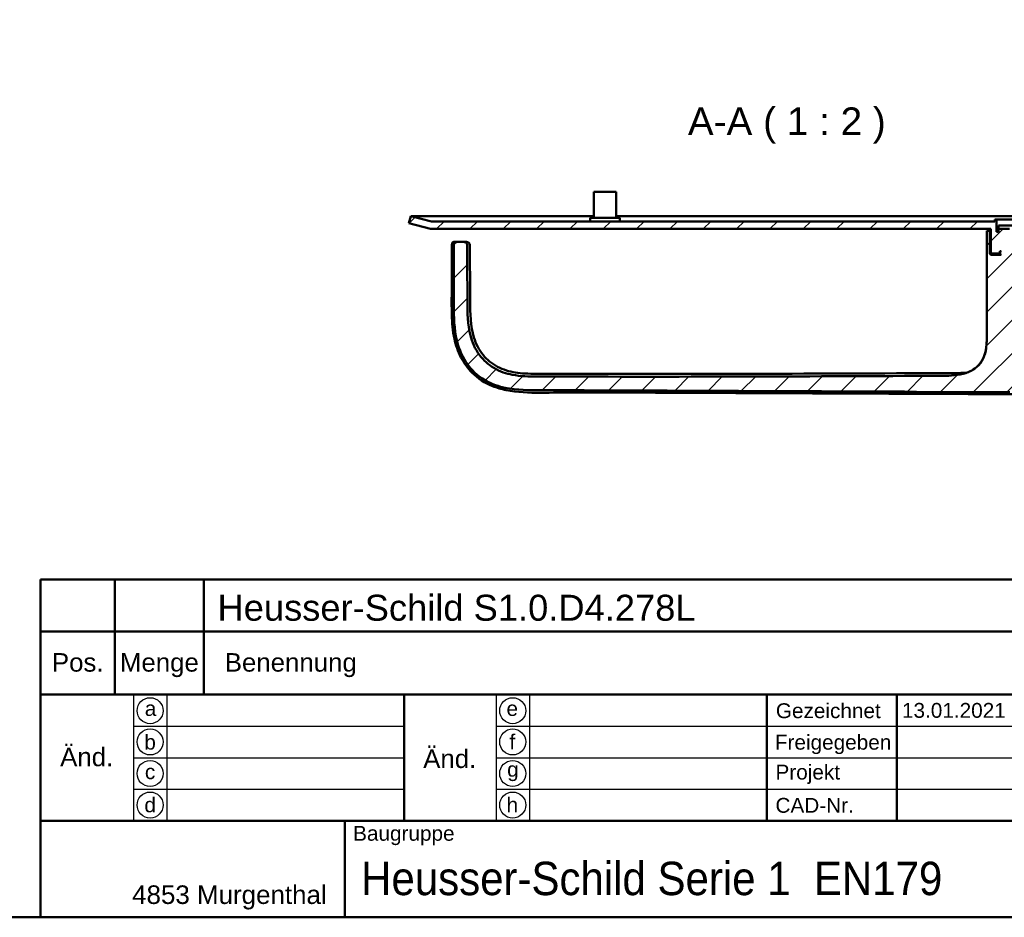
# Model space of a CAD drawing. Header units: millimetres. Extents: x 20 to 833, y 20 to 574.
# Tile 17 of 23: x 434 to 700, y 20 to 262. Entities that reach past the tile are written whole.
import ezdxf
from ezdxf.enums import TextEntityAlignment as Align

# ---------------------------------------------------------------- set-up
doc = ezdxf.new("R2010")
doc.units = ezdxf.units.MM
doc.header["$LTSCALE"] = 2
doc.layers.add('Schraffur', color=179, linetype='Continuous', lineweight=9, true_color=0x1e1e47)
for name, color, linetype, lineweight in [('Sichtbare Kanten(DIN)', 7, 'Continuous', 50), ('Skizziergeometrie(DIN)', 7, 'Continuous', 50), ('Skizzierlinie(DIN)', 7, 'Continuous', 25), ('Symbole(DIN)', 7, 'Continuous', 25)]:
    doc.layers.add(name, color=color, linetype=linetype, lineweight=lineweight)
doc.styles.add('Aktuell-DIN', font='arial.ttf')
doc.styles.add('Aktuell-DINGroßer Text', font='arial.ttf')
doc.styles.add('Textstil10', font='arial.ttf')
doc.styles.add('Textstil41', font='arial.ttf', dxfattribs={"width": 0.8})
doc.styles.add('Textstil83', font='arial.ttf', dxfattribs={"width": 0.8})

# ---------------------------------------------------------------- blocks, each defined once
blk = doc.blocks.new('Ränder Standardrahmen')
at = {"layer": 'Skizziergeometrie(DIN)', "flags": 128}
blk.add_lwpolyline([(10, 10), (10, 287), (410, 287), (410, 10), (10, 10)], dxfattribs=at)
blk = doc.blocks.new('Schriftfelder Heusser')
at = {"layer": 'Skizziergeometrie(DIN)'}
for p, q in [((101, 229.92), (101, 236.92)), ((101, 236.92), (291, 236.92)), ((111, 229.92), (111, 236.92)), ((123, 229.92), (123, 236.92)), ((101, 191.42), (101, 229.92)), ((101, 229.92), (291, 229.92)), ((111, 229.92), (111, 221.42)), ((123, 229.92), (123, 221.42)), ((101, 221.42), (291, 221.42)), ((150, 221.42), (150, 204.42)), ((198.85, 221.42), (198.85, 204.42)), ((216.35, 221.42), (216.35, 204.42)), ((101, 204.42), (291, 204.42)), ((142, 204.42), (142, 191.42)), ((291, 191.42), (101, 191.42))]:
    blk.add_line(p, q, dxfattribs=at)
at = {"layer": 'Skizzierlinie(DIN)'}
for p, q in [((113.5, 221.42), (113.5, 204.42)), ((118, 221.42), (118, 204.42)), ((162.35, 221.42), (162.35, 204.42)), ((166.85, 221.42), (166.85, 204.42)), ((113.5, 217.17), (150, 217.17)), ((162.35, 217.17), (278, 217.17)), ((113.5, 212.92), (150, 212.92)), ((162.35, 212.92), (278, 212.92)), ((113.5, 208.67), (150, 208.67)), ((162.35, 208.67), (278, 208.67))]:
    blk.add_line(p, q, dxfattribs=at)
for centre in [(115.75, 219.25), (164.6, 219.25), (115.75, 215.04), (164.6, 215.04), (115.75, 210.79), (164.6, 210.79), (115.75, 206.54), (164.6, 206.54)]:
    blk.add_circle(centre, 1.75, dxfattribs=at)
at = {"layer": 'Symbole(DIN)', "color": 179, "true_color": 0x262659, "style": 'Aktuell-DIN'}
for s, insert, char_height, attachment_point in [('Pos.', (106, 227), 2.489, 2), ('Menge', (117, 227), 2.489, 2), ('Benennung', (125.81, 225.38), 2.489, 4), ('\\fArial|b0|i0;Gezeichnet', (200.05, 219.23), 2, 4), ('\\fArial|b0|i0;a', (115.81, 219.53), 2, 5), ('\\fArial|b0|i0;e', (164.54, 219.53), 2, 5), ('\\fArial|b0|i0;f', (164.55, 215.06), 2, 5), ('\\fArial|b0|i0;b', (115.75, 215), 2, 5), ('\\fArial|b0|i0;Freigegeben', (199.92, 216), 2, 1), ('\\fArial|b0|i0;c', (115.75, 211.01), 2, 5), ('\\fArial|b0|i0;g', (164.63, 211.05), 2, 5), ('\\fArial|b0|i0;Projekt', (200, 211.98), 2, 1), ('\\fArial|b0|i0;d', (115.76, 206.55), 2, 5), ('\\fArial|b0|i0;h', (164.55, 206.57), 2, 5), ('\\fArial|b0|i0;CAD-Nr.', (200, 207.5), 2, 1), ('\\fArial|b0|i0;\\H2.0000;Baugruppe', (143.1, 203.73), 2, 1), ('\\fArial|b0|i0;\\H2.5000;4853 Murgenthal', (113.33, 192.46), 2.5, 7)]:
    blk.add_mtext(s, dxfattribs=dict(at, insert=insert, char_height=char_height, attachment_point=attachment_point))
at = {"layer": 'Symbole(DIN)', "color": 179, "true_color": 0x262659, "char_height": 2.489, "width": 12.3494, "attachment_point": 5, "style": 'Aktuell-DIN'}
for insert in [(107.21, 213), (156.12, 212.76)]:
    blk.add_mtext('Änd.', dxfattribs=dict(at, insert=insert))
at = {"layer": 'Symbole(DIN)', "color": 7, "insert": (144.18, 196.62), "char_height": 4.5, "width": 90.18, "attachment_point": 4, "style": 'Aktuell-DIN'}
blk.add_mtext('\\fArial|b0|i0;\\W0.90;\\H4.5000;Heusser-Schild Serie 1  EN179 ', dxfattribs=at)
at = {"layer": 'Symbole(DIN)', "color": 179, "true_color": 0x262659, "style": 'Textstil10'}
blk.add_attdef('ERSTELLUNGSDATUM_001', (217.04, 218.29), '', height=2, dxfattribs=at)
at = {"layer": 'Symbole(DIN)', "color": 179, "true_color": 0x262659}
for tag, height, style, p in [('AUTOR', 2.49, 'Aktuell-DIN', (240.03, 219.26)), ('KONTROLLDATUM', 2, 'Textstil10', (217.42, 215.04)), ('KONTROLLIERT_VON', 2, 'Textstil10', (239.98, 215.05))]:
    blk.add_attdef(tag, text='', height=height, dxfattribs=dict(at, style=style)).set_placement(p, align=Align.MIDDLE_LEFT)
at = {"layer": 'Symbole(DIN)', "color": 7, "style": 'Textstil83', "width": 0.8}
blk.add_attdef('Anfänglicher_Ansichtsmaßstab_001', (281.57, 213.34), '', height=2.3, dxfattribs=at)
at = {"layer": 'Symbole(DIN)', "color": 179, "true_color": 0x262659, "style": 'Textstil10'}
blk.add_attdef('PROJEKT', text='', height=2, dxfattribs=at).set_placement((217.77, 209.72), align=Align.BOTTOM_LEFT)
at = {"layer": 'Symbole(DIN)', "color": 7, "style": 'Textstil41', "width": 0.8}
blk.add_attdef('STATUS', text='', height=5, dxfattribs=at).set_placement((284.53, 195.86), align=Align.MIDDLE_CENTER)

msp = doc.modelspace()

# ---------------------------------------------------------------- hatches: boundary and pattern name
at = {"layer": 'Schraffur'}
h = msp.add_hatch(dxfattribs=at)
h.set_pattern_fill('ANSI31', color=256, scale=50.8, style=0)
h.set_pattern_definition([(45, (0, 0), (-4.49013, 4.49013), [])])
edge = h.paths.add_edge_path()
edge.add_spline(control_points=[(554.9981, 185.9998), (554.9828, 189.5875), (554.9708, 192.4103), (554.9561, 196.5045), (554.9497, 198.6068), (554.9487, 200.5482)], knot_values=[-1.35471376, -1.35471376, -1.35471376, -1.35471376, -0.58736564, -0.58736564, -0.00594779, -0.00594779, -0.00594779, -0.00594779], degree=3, periodic=0)
edge.add_spline(control_points=[(554.9487, 200.5482), (554.9486, 200.8019), (554.9485, 201.0625), (554.8586, 201.3938), (554.8181, 201.4914), (554.7022, 201.6609), (554.6324, 201.7287), (554.4433, 201.8512), (554.3238, 201.8927), (553.9916, 201.962), (553.7615, 201.962), (553.5377, 201.962)], knot_values=[-0.24554619, -0.24554619, -0.24554619, -0.24554619, -0.17097244, -0.17097244, -0.13783166, -0.13783166, -0.10654197, -0.10654197, -0.06714601, -0.06714601, 0, 0, 0, 0], degree=3, periodic=0)
edge.add_line((553.5377, 201.962), (551.9482, 201.9619))
edge.add_spline(control_points=[(551.9482, 201.9619), (551.8427, 201.9618), (551.7344, 201.9618), (551.6015, 201.9243), (551.5638, 201.9082), (551.4984, 201.8623), (551.4724, 201.8348), (551.4251, 201.7599), (551.4092, 201.7123), (551.3825, 201.58), (551.3825, 201.4872), (551.3825, 201.3961)], knot_values=[-0.09975245, -0.09975245, -0.09975245, -0.09975245, -0.06872309, -0.06872309, -0.05563314, -0.05563314, -0.04321646, -0.04321646, -0.02737359, -0.02737359, -0.00005284, -0.00005284, -0.00005284, -0.00005284], degree=3, periodic=0)
edge.add_spline(control_points=[(551.3825, 201.3961), (551.3824, 199.2612), (551.3778, 197.2267), (551.3624, 192.2863), (551.3445, 188.0707), (551.3354, 185.9709)], knot_values=[-1.07137877, -1.07137877, -1.07137877, -1.07137877, -0.62994485, -0.62994485, 0, 0, 0, 0], degree=3, periodic=0)
edge.add_spline(control_points=[(551.3354, 185.9709), (551.3222, 182.9128), (551.3081, 179.7433), (552.2733, 174.6636), (552.9293, 172.4341), (555.195, 168.5482), (556.4967, 167.037), (560.1004, 164.2452), (562.203, 163.4255), (567.1706, 162.0647), (570.4953, 162.0506), (573.6653, 162.0373)], knot_values=[-3.11826171, -3.11826171, -3.11826171, -3.11826171, -2.32754636, -2.32754636, -1.84182927, -1.84182927, -1.44932242, -1.44932242, -0.95100598, -0.95100598, -0.00000324, -0.00000324, -0.00000324, -0.00000324], degree=3, periodic=0)
edge.add_line((573.6653, 162.0373), (675.9908, 161.6053))
edge.add_line((675.9908, 161.6053), (701.1388, 161.4991))
edge.add_spline(control_points=[(701.1388, 161.4991), (702.312, 161.4942), (704.0539, 161.4869), (707.0115, 161.5672), (708.4672, 161.6518), (709.9271, 161.8189)], knot_values=[-0.88505877, -0.88505877, -0.88505877, -0.88505877, -0.44083825, -0.44083825, 0, 0, 0, 0], degree=3, periodic=0)
edge.add_spline(control_points=[(709.9271, 161.8189), (710.7543, 161.9135), (711.5789, 162.0343), (713.2162, 162.3402), (714.0285, 162.5252), (714.8311, 162.7482)], knot_values=[-0.49968556, -0.49968556, -0.49968556, -0.49968556, -0.2499014, -0.2499014, 0, 0, 0, 0], degree=3, periodic=0)
edge.add_spline(control_points=[(714.8311, 162.7482), (715.6426, 162.9736), (716.4521, 163.24), (718.1281, 163.8537), (719.0099, 164.2144), (719.8725, 164.5944)], knot_values=[-0.53537554, -0.53537554, -0.53537554, -0.53537554, -0.2827871, -0.2827871, -0.00000041, -0.00000041, -0.00000041, -0.00000041], degree=3, periodic=0)
edge.add_spline(control_points=[(719.8725, 164.5944), (720.8034, 165.0046), (721.3092, 165.2565), (723.0655, 166.1631), (723.9417, 166.622), (724.6559, 166.905)], knot_values=[-0.5031252, -0.5031252, -0.5031252, -0.5031252, -0.23047755, -0.23047755, 0, 0, 0, 0], degree=3, periodic=0)
edge.add_spline(control_points=[(724.6559, 166.905), (724.7488, 166.9419), (724.84, 166.9762), (724.956, 167.0516), (724.9924, 167.0827), (725.0541, 167.1632), (725.0749, 167.2095), (725.1133, 167.3526), (725.1133, 167.4572), (725.1133, 167.5614)], knot_values=[-0.09352525, -0.09352525, -0.09352525, -0.09352525, -0.06426531, -0.06426531, -0.04836566, -0.04836566, -0.03125125, -0.03125125, 0, 0, 0, 0], degree=3, periodic=0)
edge.add_line((725.1133, 167.5614), (725.112, 187.5307))
edge.add_line((725.112, 187.5307), (724.1275, 188.515))
edge.add_line((724.1275, 188.515), (714.619, 188.5143))
edge.add_line((714.619, 188.5143), (714.6201, 173.2728))
edge.add_line((714.6201, 173.2728), (705.5201, 173.2722))
edge.add_line((705.5201, 173.2722), (705.5177, 208.2722))
edge.add_line((705.5177, 208.2722), (702.5677, 208.272))
edge.add_line((702.5677, 208.272), (702.0677, 207.772))
edge.add_line((702.0677, 207.772), (702.0678, 207.172))
edge.add_line((702.0678, 207.172), (702.9678, 207.1721))
edge.add_line((702.9678, 207.1721), (702.9679, 205.4721))
edge.add_line((702.9679, 205.4721), (702.0679, 205.472))
edge.add_line((702.0679, 205.472), (702.068, 204.272))
edge.add_line((702.068, 204.272), (701.868, 204.472))
edge.add_line((701.868, 204.472), (700.768, 204.4719))
edge.add_line((700.768, 204.4719), (700.568, 204.2719))
edge.add_line((700.568, 204.2719), (700.5683, 199.4719))
edge.add_line((700.5683, 199.4719), (700.3183, 199.4719))
edge.add_line((700.3183, 199.4719), (700.5183, 199.6719))
edge.add_line((700.5183, 199.6719), (700.518, 204.4719))
edge.add_line((700.518, 204.4719), (700.3179, 204.6719))
edge.add_line((700.3179, 204.6719), (701.0679, 204.6719))
edge.add_line((701.0679, 204.6719), (701.0679, 205.4719))
edge.add_line((701.0679, 205.4719), (698.0679, 205.4717))
edge.add_line((698.0679, 205.4717), (698.0679, 204.6717))
edge.add_line((698.0679, 204.6717), (697.5679, 204.6717))
edge.add_line((697.5679, 204.6717), (697.5677, 207.9717))
edge.add_line((697.5677, 207.9717), (697.0677, 207.9717))
edge.add_line((697.0677, 207.9717), (697.0678, 207.4727))
edge.add_line((697.0678, 207.4727), (545.3137, 207.4625))
edge.add_line((545.3137, 207.4625), (539.759, 208.9079))
edge.add_line((539.759, 208.9079), (539.2554, 206.9724))
edge.add_line((539.2554, 206.9724), (545.062, 205.4614))
edge.add_line((545.062, 205.4614), (696.0679, 205.4716))
edge.add_line((696.0679, 205.4716), (696.0683, 199.0716))
edge.add_line((696.0683, 199.0716), (696.2683, 198.8716))
edge.add_line((696.2683, 198.8716), (698.3683, 198.8717))
edge.add_line((698.3683, 198.8717), (698.4683, 198.9718))
edge.add_line((698.4683, 198.9718), (698.4683, 199.4718))
edge.add_line((698.4683, 199.4718), (698.7683, 199.4718))
edge.add_line((698.7683, 199.4718), (698.5683, 199.2718))
edge.add_line((698.5683, 199.2718), (698.5683, 198.6718))
edge.add_line((698.5683, 198.6718), (698.7684, 198.4718))
edge.add_line((698.7684, 198.4718), (696.0684, 198.4716))
edge.add_line((696.0684, 198.4716), (695.7683, 198.7716))
edge.add_line((695.7683, 198.7716), (695.7679, 204.9716))
edge.add_line((695.7679, 204.9716), (694.9242, 204.9715))
edge.add_line((694.9242, 204.9715), (694.9244, 202.4715))
edge.add_line((694.9244, 202.4715), (694.9261, 177.0552))
edge.add_spline(control_points=[(694.9261, 177.0552), (694.9262, 175.5643), (694.9263, 174.0704), (694.4374, 171.6675), (694.1171, 170.7584), (693.1166, 169.1035), (692.4761, 168.4113), (690.6521, 167.0788), (689.5014, 166.6536), (686.5317, 165.8989), (684.4154, 165.8894), (682.3395, 165.8802)], knot_values=[-1.75231155, -1.75231155, -1.75231155, -1.75231155, -1.40058515, -1.40058515, -1.16597618, -1.16597618, -0.93600419, -0.93600419, -0.62277502, -0.62277502, 0, 0, 0, 0], degree=3, periodic=0)
edge.add_line((682.3395, 165.8802), (675.9906, 165.8523))
edge.add_spline(control_points=[(675.9906, 165.8523), (641.9104, 165.7037), (607.8299, 165.5821), (573.7495, 165.701)], knot_values=[-10.22418427, -10.22418427, -10.22418427, -10.22418427, 0, 0, 0, 0], degree=3, periodic=0)
edge.add_spline(control_points=[(573.7495, 165.701), (571.6106, 165.7084), (569.3559, 165.7172), (565.5918, 166.4556), (563.8204, 166.9805), (560.6015, 168.9007), (559.3348, 170.0331), (556.9493, 173.2036), (556.2291, 175.1164), (555.0249, 179.7381), (555.0114, 182.8905), (554.9981, 185.9998)], knot_values=[-2.92446775, -2.92446775, -2.92446775, -2.92446775, -2.23616532, -2.23616532, -1.79419212, -1.79419212, -1.42256247, -1.42256247, -0.93280817, -0.93280817, 0, 0, 0, 0], degree=3, periodic=0)
h.paths.add_polyline_path([(702.0683, 198.672), (702.0684, 198.472), (701.8684, 198.472)], flags=0)
h.paths.add_polyline_path([(742.8743, 206.9862), (742.3704, 208.9216), (736.8158, 207.4754), (723.0677, 207.4745), (723.0677, 207.9734), (722.5677, 207.9734), (722.5679, 204.6734), (722.0679, 204.6733), (722.0679, 205.4733), (719.0845, 205.4731), (719.0845, 206.3731), (717.1678, 206.373), (717.1678, 207.173), (718.0678, 207.1731), (718.0677, 207.7731), (717.5677, 208.273), (714.6177, 208.2728), (714.6187, 193.4313), (724.1272, 193.432), (725.1115, 194.4164), (725.111, 202.4736), (725.1108, 204.9736), (724.3679, 204.9735), (724.3683, 198.7735), (724.0684, 198.4735), (721.3684, 198.4733), (721.5683, 198.6733), (721.5683, 199.2733), (721.3683, 199.4733), (721.6683, 199.4733), (721.6683, 198.9733), (721.7683, 198.8733), (723.8683, 198.8735), (724.0683, 199.0735), (724.0679, 205.4735), (737.0679, 205.4744)])
h.paths.add_polyline_path([(718.0684, 198.4731), (718.0683, 198.6731), (718.2684, 198.4731)], flags=0)
h.paths.add_polyline_path([(719.568, 204.2732), (719.3679, 204.4732), (718.2679, 204.4731), (718.068, 204.2731), (718.0679, 205.4731), (719.0679, 205.4731), (719.0679, 204.6731), (719.8179, 204.6732), (719.6179, 204.4732), (719.6183, 199.6732), (719.8183, 199.4732), (719.5683, 199.4732)], flags=0)

# ---------------------------------------------------------------- linework, layer by layer
at = {"layer": 'Sichtbare Kanten(DIN)'}
for p, q in [((595.0592, 215.4658), (589.0592, 215.4654)), ((589.0597, 208.4654), (589.0592, 215.4654)), ((595.0597, 208.4658), (595.0592, 215.4658)), ((539.7505, 208.9079), (539.2469, 206.9724)), ((539.2469, 206.9724), (539.2554, 206.9724)), ((545.0535, 205.4614), (539.2469, 206.9724)), ((539.759, 208.9079), (539.2554, 206.9724)), ((539.2554, 206.9724), (545.062, 205.4614)), ((539.7505, 208.9079), (539.759, 208.9079)), ((558.055, 208.9092), (539.759, 208.9079)), ((545.3137, 207.4625), (539.759, 208.9079)), ((697.0678, 207.4727), (545.3137, 207.4625)), ((589.0596, 208.9113), (558.055, 208.9092)), ((596.0597, 208.4659), (588.0597, 208.4654)), ((588.0597, 207.4654), (588.0597, 208.4654)), ((707.0662, 208.9192), (595.0596, 208.9117)), ((596.0597, 207.4659), (596.0597, 208.4659)), ((697.5677, 207.9717), (697.0677, 207.9717)), ((697.0677, 207.9717), (697.0678, 207.4727)), ((697.5677, 207.9717), (702.2677, 207.972)), ((697.5679, 204.6717), (697.5677, 207.9717)), ((545.0535, 205.4614), (545.062, 205.4614)), ((545.062, 205.4614), (696.0679, 205.4716)), ((695.7679, 204.9716), (694.9242, 204.9715)), ((694.9242, 204.9715), (694.9244, 202.4715)), ((695.7683, 198.7716), (695.7679, 204.9716)), ((696.0679, 204.9716), (695.7679, 204.9716)), ((696.0679, 205.4716), (696.0683, 199.0716)), ((698.0679, 204.6717), (697.5679, 204.6717)), ((701.0679, 205.4719), (698.0679, 205.4717)), ((698.0679, 205.4717), (698.0679, 204.6717)), ((698.1097, 206.3717), (698.1095, 206.3717)), ((698.1095, 205.4717), (698.1095, 206.3717)), ((701.8097, 206.372), (698.1097, 206.3717)), ((698.1097, 206.3717), (698.1097, 205.4717)), ((553.5377, 201.962), (551.9482, 201.9619)), ((553.5377, 201.962), (554.2403, 201.962)), ((694.9244, 202.4715), (694.9261, 177.0552)), ((696.0683, 199.0716), (696.2683, 198.8716)), ((698.3683, 198.8717), (698.4683, 198.9718)), ((698.4683, 198.9718), (698.4683, 199.4718)), ((698.4683, 199.4718), (698.7683, 199.4718)), ((698.5683, 198.9718), (698.4683, 198.9718)), ((698.7683, 199.4718), (698.5683, 199.2718)), ((698.5683, 199.2718), (698.5683, 198.6718)), ((698.5683, 198.7718), (695.7683, 198.7716)), ((696.0684, 198.4716), (695.7683, 198.7716)), ((698.7684, 198.4718), (696.0684, 198.4716)), ((696.2683, 198.8716), (698.3683, 198.8717)), ((698.3683, 198.8717), (698.5683, 198.8718)), ((698.5683, 198.6718), (698.7684, 198.4718)), ((675.9908, 161.6053), (701.1388, 161.4991))]:
    msp.add_line(p, q, dxfattribs=at)
for points, degree, knots in [([(709.922, 161.2572), (705.5678, 160.7592), (701.1603, 160.9374), (689.4417, 160.988), (682.1057, 161.0182), (652.7615, 161.1421), (630.7533, 161.235), (600.4921, 161.3627), (592.2391, 161.3971), (577.7937, 161.459), (571.4972, 160.8575), (564.1576, 162.2861), (562.9098, 162.6399), (559.7189, 163.9351), (557.8352, 165.1545), (555.084, 167.8953), (554.0539, 169.3299), (552.4507, 172.4353), (551.8723, 174.1403), (551.0264, 177.9885), (550.8498, 180.1721), (550.7003, 185.9634), (550.7893, 189.588), (550.8075, 194.6704), (550.8118, 196.1294), (550.8176, 198.3178), (550.8196, 199.0471), (550.8194, 200.1414), (550.8174, 200.5068), (550.8222, 200.9666), (550.8236, 201.0622), (550.83, 201.2683), (550.8355, 201.3803), (550.8578, 201.5274), (550.8674, 201.5724), (550.9036, 201.6949), (550.9377, 201.7608), (551.0242, 201.8593), (551.0764, 201.896), (551.1846, 201.9363), (551.232, 201.9473), (551.3162, 201.9577), (551.3496, 201.9601), (551.4039, 201.9622), (551.4237, 201.9626), (551.4647, 201.9631), (551.486, 201.9631), (551.5068, 201.9631)], 3, [0, 0, 0, 0, 1.31477325, 1.31477325, 3.5156069, 3.5156069, 10.11810781, 10.11810781, 12.59404565, 12.59404565, 14.45175109, 14.45175109, 14.83724171, 14.83724171, 15.48486767, 15.48486767, 16.0022412, 16.0022412, 16.53332086, 16.53332086, 17.1842684, 17.1842684, 18.27128615, 18.27128615, 18.70900061, 18.70900061, 18.92779781, 18.92779781, 19.0372682, 19.0372682, 19.06593148, 19.06593148, 19.10024295, 19.10024295, 19.11671442, 19.11671442, 19.1500846, 19.1500846, 19.18082557, 19.18082557, 19.19964121, 19.19964121, 19.21058242, 19.21058242, 19.21660158, 19.21660158, 19.22290966, 19.22290966, 19.22290966, 19.22290966]), ([(551.9482, 201.9618), (551.8427, 201.9618), (551.7344, 201.9618), (551.6015, 201.9243), (551.5638, 201.9082), (551.4984, 201.8623), (551.4724, 201.8348), (551.4251, 201.7599), (551.4092, 201.7123), (551.3825, 201.58), (551.3825, 201.4872), (551.3825, 201.3961)], 3, [-0.0997524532, -0.0997524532, -0.0997524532, -0.0997524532, -0.0687230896, -0.0687230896, -0.0556331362, -0.0556331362, -0.0432164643, -0.0432164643, -0.0273735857, -0.0273735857, -0.0000528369, -0.0000528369, -0.0000528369, -0.0000528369]), ([(551.388, 201.9528), (551.388, 201.9528), (551.3881, 201.9528), (551.3909, 201.9531), (551.4029, 201.9547), (551.4364, 201.958), (551.4514, 201.9594), (551.4854, 201.9616), (551.5034, 201.9625), (551.5385, 201.9636), (551.5536, 201.964), (551.5793, 201.9643), (551.5889, 201.9644), (551.6056, 201.9645), (551.6125, 201.9646), (551.6223, 201.9646), (551.6253, 201.9646), (551.6305, 201.9646), (551.6327, 201.9646), (551.6352, 201.9647), (551.6354, 201.9647), (551.6358, 201.9647), (551.6359, 201.9647), (551.6361, 201.9647)], 3, [0.0408779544, 0.0408779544, 0.0408779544, 0.0408779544, 0.0434945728, 0.0434945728, 0.0639247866, 0.0639247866, 0.0752515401, 0.0752515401, 0.08454829, 0.08454829, 0.0902472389, 0.0902472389, 0.0933339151, 0.0933339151, 0.0954131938, 0.0954131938, 0.0963039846, 0.0963039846, 0.096971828, 0.096971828, 0.0970344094, 0.0970344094, 0.0970897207, 0.0970897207, 0.0970897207, 0.0970897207]), ([(551.5534, 201.9581), (551.5489, 201.9585), (551.5433, 201.9591), (551.5375, 201.9599), (551.5316, 201.9608), (551.5256, 201.9616), (551.5246, 201.9618)], 5, [1.3705922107, 1.3705922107, 1.3705922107, 1.3705922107, 1.3705922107, 1.3705922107, 1.3918061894, 1.3958730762, 1.3958730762, 1.3958730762, 1.3958730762, 1.3958730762, 1.3958730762]), ([(551.5321, 201.9562), (551.5321, 201.9562), (551.5327, 201.9563), (551.5371, 201.9567), (551.5454, 201.9575), (551.5736, 201.9596), (551.5934, 201.961), (551.6384, 201.9626), (551.6566, 201.963), (551.6906, 201.9634), (551.7035, 201.9635), (551.7254, 201.9636), (551.7342, 201.9636), (551.7428, 201.9637)], 3, [0.0430001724, 0.0430001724, 0.0430001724, 0.0430001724, 0.0485050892, 0.0485050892, 0.0654045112, 0.0654045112, 0.0820939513, 0.0820939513, 0.0905065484, 0.0905065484, 0.0947010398, 0.0947010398, 0.0972975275, 0.0972975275, 0.0972975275, 0.0972975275]), ([(551.6301, 201.9574), (551.6301, 201.9574), (551.6365, 201.958), (551.6556, 201.9592), (551.6628, 201.9596), (551.6746, 201.9602), (551.6777, 201.9604), (551.6821, 201.9606), (551.6833, 201.9606), (551.696, 201.9611), (551.7099, 201.9616), (551.7341, 201.9621), (551.7411, 201.9622), (551.7572, 201.9624), (551.7666, 201.9625), (551.7833, 201.9626), (551.7897, 201.9626), (551.8007, 201.9626), (551.805, 201.9626), (551.8112, 201.9626), (551.813, 201.9626), (551.8155, 201.9626), (551.8162, 201.9626), (551.817, 201.9626), (551.8172, 201.9626), (551.8175, 201.9626), (551.8176, 201.9626), (551.8177, 201.9626)], 3, [0.0431875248, 0.0431875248, 0.0431875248, 0.0431875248, 0.0628199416, 0.0628199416, 0.0713753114, 0.0713753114, 0.0742231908, 0.0742231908, 0.0751722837, 0.0751722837, 0.0847081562, 0.0847081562, 0.0881393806, 0.0881393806, 0.0918524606, 0.0918524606, 0.0939672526, 0.0939672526, 0.0952831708, 0.0952831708, 0.0958234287, 0.0958234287, 0.0960258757, 0.0960258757, 0.0960851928, 0.0960851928, 0.0961148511, 0.0961148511, 0.0961148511, 0.0961148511]), ([(551.7159, 201.9595), (551.7159, 201.9595), (551.7266, 201.9601), (551.758, 201.9611), (551.7665, 201.9614), (551.7837, 201.9617), (551.7913, 201.9618), (551.8056, 201.962), (551.8113, 201.962), (551.8248, 201.9621), (551.8329, 201.9621), (551.8468, 201.9622), (551.8516, 201.9622), (551.8592, 201.9622), (551.862, 201.9622), (551.8652, 201.9622), (551.8658, 201.9622), (551.8667, 201.9622), (551.8672, 201.9622), (551.8676, 201.9622)], 3, [0.0411829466, 0.0411829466, 0.0411829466, 0.0411829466, 0.0687212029, 0.0687212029, 0.0769207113, 0.0769207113, 0.0823102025, 0.0823102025, 0.0854080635, 0.0854080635, 0.0887616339, 0.0887616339, 0.0903072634, 0.0903072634, 0.0911230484, 0.0911230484, 0.091288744, 0.091288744, 0.0914130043, 0.0914130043, 0.0914130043, 0.0914130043]), ([(551.7819, 201.9606), (551.7819, 201.9606), (551.7835, 201.9607), (551.7922, 201.9609), (551.8022, 201.9612), (551.8258, 201.9616), (551.8334, 201.9617), (551.8494, 201.9619), (551.8566, 201.9619), (551.8709, 201.962), (551.8764, 201.962), (551.8866, 201.962), (551.8905, 201.962), (551.8972, 201.962), (551.9, 201.962), (551.9027, 201.962)], 3, [0.0411026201, 0.0411026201, 0.0411026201, 0.0411026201, 0.0526858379, 0.0526858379, 0.073005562, 0.073005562, 0.0809088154, 0.0809088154, 0.0860684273, 0.0860684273, 0.0886732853, 0.0886732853, 0.0899793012, 0.0899793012, 0.0907903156, 0.0907903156, 0.0907903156, 0.0907903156]), ([(551.8285, 201.9612), (551.8285, 201.9612), (551.8294, 201.9612), (551.8358, 201.9613), (551.8459, 201.9616), (551.8718, 201.9618), (551.8767, 201.9618), (551.8871, 201.9619), (551.8921, 201.9619), (551.9017, 201.9619), (551.905, 201.9619), (551.9104, 201.9619), (551.912, 201.9619), (551.9154, 201.9619), (551.9173, 201.9619), (551.9206, 201.9619), (551.9219, 201.9619), (551.9243, 201.9619), (551.9253, 201.9619), (551.9264, 201.9619), (551.9265, 201.9619), (551.9266, 201.9619)], 3, [0.0421165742, 0.0421165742, 0.0421165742, 0.0421165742, 0.0516621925, 0.0516621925, 0.0776009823, 0.0776009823, 0.0828405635, 0.0828405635, 0.0867773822, 0.0867773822, 0.0885326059, 0.0885326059, 0.0891705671, 0.0891705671, 0.0898347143, 0.0898347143, 0.0902548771, 0.0902548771, 0.0905568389, 0.0905568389, 0.090590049, 0.090590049, 0.090590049, 0.090590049]), ([(551.8545, 201.9612), (551.8545, 201.9612), (551.8546, 201.9612), (551.855, 201.9612), (551.8552, 201.9612), (551.8581, 201.9613), (551.8649, 201.9615), (551.8942, 201.9617), (551.9022, 201.9618), (551.9184, 201.9618), (551.9219, 201.9619), (551.9289, 201.9619), (551.9321, 201.9619), (551.9373, 201.9619), (551.939, 201.9619), (551.9427, 201.9619), (551.9445, 201.9619), (551.9466, 201.9619), (551.9468, 201.9619), (551.9472, 201.9619), (551.9473, 201.9619), (551.9474, 201.9619)], 3, [0.0452567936, 0.0452567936, 0.0452567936, 0.0452567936, 0.0483312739, 0.0483312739, 0.0505556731, 0.0505556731, 0.0729295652, 0.0729295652, 0.0794983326, 0.0794983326, 0.0811031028, 0.0811031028, 0.0822519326, 0.0822519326, 0.0828102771, 0.0828102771, 0.0833693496, 0.0833693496, 0.0834388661, 0.0834388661, 0.0834736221, 0.0834736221, 0.0834736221, 0.0834736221]), ([(551.8555, 201.9614), (551.8555, 201.9614), (551.8594, 201.9615), (551.8737, 201.9616), (551.8809, 201.9617), (551.8959, 201.9618), (551.9004, 201.9618), (551.9099, 201.9619), (551.914, 201.9619), (551.9224, 201.9619), (551.9256, 201.9619), (551.9316, 201.9619), (551.9338, 201.9619), (551.9378, 201.9619), (551.9394, 201.9619), (551.941, 201.9619)], 3, [0.042787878, 0.042787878, 0.042787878, 0.042787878, 0.0641313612, 0.0641313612, 0.0772237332, 0.0772237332, 0.0819624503, 0.0819624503, 0.0850130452, 0.0850130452, 0.0865531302, 0.0865531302, 0.0873253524, 0.0873253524, 0.087805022, 0.087805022, 0.087805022, 0.087805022]), ([(551.916, 201.9618), (551.9155, 201.9618), (551.9144, 201.9618), (551.9132, 201.9618), (551.912, 201.9618), (551.9108, 201.9618), (551.9101, 201.9619)], 5, [0.5042866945, 0.5042866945, 0.5042866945, 0.5042866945, 0.5042866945, 0.5042866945, 0.521884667, 0.5447520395, 0.5447520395, 0.5447520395, 0.5447520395, 0.5447520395, 0.5447520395]), ([(554.9487, 200.5482), (554.9486, 200.8019), (554.9485, 201.0625), (554.8586, 201.3938), (554.8181, 201.4914), (554.7022, 201.6609), (554.6324, 201.7287), (554.4433, 201.8512), (554.3238, 201.8927), (553.9916, 201.962), (553.7615, 201.962), (553.5377, 201.962)], 3, [-0.245546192, -0.245546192, -0.245546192, -0.245546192, -0.17097244, -0.17097244, -0.13783166, -0.13783166, -0.10654197, -0.10654197, -0.06714601, -0.06714601, -0.000000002, -0.000000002, -0.000000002, -0.000000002]), ([(554.2636, 201.962), (554.2636, 201.962), (554.2636, 201.962), (554.2637, 201.962), (554.2637, 201.962), (554.2637, 201.962), (554.2637, 201.962), (554.2638, 201.962), (554.2639, 201.962), (554.2641, 201.962), (554.2642, 201.962), (554.2646, 201.962), (554.2646, 201.962), (554.2658, 201.962), (554.2659, 201.962), (554.2663, 201.962), (554.2664, 201.962), (554.2666, 201.962), (554.2666, 201.962), (554.2667, 201.962), (554.2668, 201.962), (554.2669, 201.962), (554.267, 201.962), (554.2672, 201.962), (554.2673, 201.962), (554.2675, 201.962), (554.2676, 201.962), (554.2681, 201.962), (554.2684, 201.962), (554.2692, 201.962), (554.2697, 201.962), (554.2711, 201.962), (554.272, 201.962), (554.2768, 201.962), (554.2815, 201.962), (554.2907, 201.962), (554.2942, 201.962), (554.3052, 201.962), (554.3135, 201.962), (554.3547, 201.9619), (554.3893, 201.9618), (554.4571, 201.9612), (554.491, 201.9606), (554.5927, 201.958), (554.6606, 201.9548), (554.865, 201.9371), (555.0033, 201.9143), (555.1953, 201.8406), (555.2571, 201.8091), (555.369, 201.7303), (555.4198, 201.6821), (555.5041, 201.5744), (555.5385, 201.514), (555.6192, 201.3256), (555.6454, 201.1881), (555.677, 200.8835), (555.6765, 200.7133), (555.6766, 200.5437)], 3, [0, 0, 0, 0, 0.00001986, 0.00001986, 0.000099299, 0.000099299, 0.000258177, 0.000258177, 0.000575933, 0.000575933, 0.00121145, 0.00121145, 0.002494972, 0.002494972, 0.002657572, 0.002657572, 0.002697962, 0.002697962, 0.002718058, 0.002718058, 0.002738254, 0.002738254, 0.002758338, 0.002758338, 0.002798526, 0.002798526, 0.002838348, 0.002838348, 0.002997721, 0.002997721, 0.003315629, 0.003315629, 0.003951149, 0.003951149, 0.00654548, 0.00654548, 0.007824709, 0.007824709, 0.01038715, 0.01038715, 0.020576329, 0.020576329, 0.030745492, 0.030745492, 0.051093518, 0.051093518, 0.092302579, 0.092302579, 0.112811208, 0.112811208, 0.133369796, 0.133369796, 0.153863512, 0.153863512, 0.194874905, 0.194874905, 0.24574371, 0.24574371, 0.24574371, 0.24574371]), ([(551.3825, 201.3961), (551.3824, 199.2612), (551.3778, 197.2267), (551.3624, 192.2863), (551.3445, 188.0707), (551.3354, 185.9709)], 3, [-1.07137878, -1.07137878, -1.07137878, -1.07137878, -0.62994485, -0.62994485, 0, 0, 0, 0]), ([(554.9981, 185.9998), (554.9828, 189.5875), (554.9708, 192.4103), (554.9561, 196.5045), (554.9497, 198.6068), (554.9487, 200.5482)], 3, [-1.35471376, -1.35471376, -1.35471376, -1.35471376, -0.58736564, -0.58736564, -0.00594779, -0.00594779, -0.00594779, -0.00594779]), ([(551.3354, 185.9709), (551.3222, 182.9128), (551.3081, 179.7433), (552.2733, 174.6636), (552.9293, 172.4341), (555.195, 168.5482), (556.4967, 167.037), (560.1004, 164.2452), (562.203, 163.4255), (567.1706, 162.0647), (570.4953, 162.0506), (573.6653, 162.0373)], 3, [-3.11826171, -3.11826171, -3.11826171, -3.11826171, -2.32754636, -2.32754636, -1.84182927, -1.84182927, -1.44932242, -1.44932242, -0.95100598, -0.95100598, -0.00000324, -0.00000324, -0.00000324, -0.00000324]), ([(573.7495, 165.701), (571.6106, 165.7084), (569.3559, 165.7172), (565.5918, 166.4556), (563.8204, 166.9805), (560.6015, 168.9007), (559.3348, 170.0331), (556.9493, 173.2036), (556.2291, 175.1164), (555.0249, 179.7381), (555.0114, 182.8905), (554.9981, 185.9998)], 3, [-2.92446775, -2.92446775, -2.92446775, -2.92446775, -2.23616532, -2.23616532, -1.79419212, -1.79419212, -1.42256247, -1.42256247, -0.93280817, -0.93280817, 0, 0, 0, 0]), ([(555.7257, 185.9998), (555.7399, 182.7092), (555.7654, 179.3205), (557.2799, 174.5058), (558.1025, 172.8825), (559.7404, 170.8707), (560.3376, 170.2714), (562.3007, 168.6645), (563.8647, 167.856), (567.0893, 166.8362), (568.7827, 166.5983), (571.5566, 166.441), (572.6531, 166.436), (573.7486, 166.4322)], 3, [0, 0, 0, 0, 0.98719705, 0.98719705, 1.514209, 1.514209, 1.76548067, 1.76548067, 2.27528619, 2.27528619, 2.78015681, 2.78015681, 3.10880803, 3.10880803, 3.10880803, 3.10880803]), ([(694.9261, 177.0552), (694.9262, 175.5643), (694.9263, 174.0704), (694.4374, 171.6675), (694.1171, 170.7584), (693.1166, 169.1035), (692.4761, 168.4113), (690.6521, 167.0788), (689.5014, 166.6536), (686.5317, 165.8989), (684.4154, 165.8894), (682.3395, 165.8802)], 3, [-1.75231155, -1.75231155, -1.75231155, -1.75231155, -1.40058515, -1.40058515, -1.16597618, -1.16597618, -0.93600419, -0.93600419, -0.62277502, -0.62277502, 0, 0, 0, 0]), ([(688.5359, 166.4102), (688.5359, 166.4102), (688.5403, 166.4112), (688.5775, 166.4201), (688.6508, 166.4381), (688.7961, 166.4781), (688.8248, 166.486), (688.9155, 166.5124), (688.9307, 166.5169), (688.9672, 166.5277), (688.9824, 166.5323), (689.0156, 166.5422), (689.0333, 166.5476), (689.0737, 166.56), (689.0967, 166.5671), (689.1663, 166.589), (689.2135, 166.6042), (689.3992, 166.6653), (689.5374, 166.7139), (690.0857, 166.9207), (690.4881, 167.1039), (691.7211, 167.7877), (692.5, 168.4272), (693.5878, 169.8012), (693.9711, 170.5053), (694.5158, 171.979), (694.6835, 172.7605), (694.9274, 174.7057), (694.9262, 175.8835), (694.9261, 177.0552)], 3, [0.88595897, 0.88595897, 0.88595897, 0.88595897, 0.9488535, 0.9488535, 1.16763154, 1.16763154, 1.245268, 1.245268, 1.25802822, 1.25802822, 1.26451821, 1.26451821, 1.27053825, 1.27053825, 1.27790074, 1.27790074, 1.29276869, 1.29276869, 1.33667027, 1.33667027, 1.46859592, 1.46859592, 1.75963081, 1.75963081, 1.9943114, 1.9943114, 2.23094591, 2.23094591, 2.58245046, 2.58245046, 2.58245046, 2.58245046]), ([(573.7486, 166.4322), (607.0821, 166.3184), (640.4163, 166.4324), (677.4093, 166.5919), (681.069, 166.608), (684.7286, 166.6243)], 3, [0, 0, 0, 0, 10.0001203, 10.0001203, 11.09802189, 11.09802189, 11.09802189, 11.09802189]), ([(684.7286, 166.6243), (685.7963, 166.629), (686.8653, 166.6289), (688.4427, 166.6562), (688.9625, 166.6702), (689.4763, 166.6933)], 3, [0, 0, 0, 0, 0.320317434, 0.320317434, 0.474473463, 0.474473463, 0.474473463, 0.474473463])]:
    msp.add_open_spline(points, degree=degree, knots=knots, dxfattribs=at)
for points, degree in [([(551.5147, 201.9619), (551.5121, 201.9618), (551.5095, 201.9618), (551.5068, 201.9616)], 3), ([(551.7619, 201.9624), (551.7583, 201.9628), (551.7545, 201.9632), (551.7507, 201.9635), (551.7468, 201.9637), (551.7428, 201.9637)], 5), ([(551.8296, 201.9621), (551.8273, 201.9623), (551.825, 201.9625), (551.8226, 201.9626), (551.8202, 201.9626), (551.8177, 201.9626)], 5), ([(551.9082, 201.9619), (551.9071, 201.9619), (551.906, 201.962), (551.9049, 201.962), (551.9038, 201.962), (551.9027, 201.962)], 5), ([(554.2403, 201.962), (554.2503, 201.962), (554.2603, 201.962), (554.2703, 201.962), (554.2803, 201.962), (554.2903, 201.962)], 5), ([(555.6766, 200.5437), (555.6795, 195.6958), (555.705, 190.8479), (555.7257, 186)], 3), ([(675.9906, 165.8523), (641.9104, 165.7037), (607.8299, 165.5821), (573.7495, 165.701)], 3), ([(682.3395, 165.8802), (680.2232, 165.8708), (678.1069, 165.8615), (675.9906, 165.8523)], 3), ([(573.6653, 162.0373), (607.7738, 161.8933), (641.8823, 161.7493), (675.9908, 161.6053)], 3)]:
    msp.add_open_spline(points, degree=degree, dxfattribs=at)

# ---------------------------------------------------------------- block references
at = {"xscale": 2, "yscale": 2, "zscale": 2}
msp.add_blockref('Ränder Standardrahmen', (0, 0), dxfattribs=at)
ref = msp.add_blockref('Schriftfelder Heusser', (238, -362.8333), dxfattribs=dict(xscale=2, yscale=2, zscale=2))
ref.add_attrib('ERSTELLUNGSDATUM_001', '13.01.2021', (672.0838, 73.7491), dxfattribs={"layer": 'Symbole(DIN)', "color": 179, "true_color": 0x262659, "height": 4, "style": 'Textstil10'})

# ---------------------------------------------------------------- texts
at = {"layer": 'Symbole(DIN)', "color": 7, "insert": (614.389, 228.4758), "char_height": 7.4676, "attachment_point": 7, "style": 'Aktuell-DINGroßer Text'}
msp.add_mtext('A-A ( 1 : 2 )', dxfattribs=at)
at = {"layer": 'Symbole(DIN)', "color": 7, "insert": (487.6588, 106.9058), "char_height": 7, "width": 128.811741, "attachment_point": 1, "style": 'Aktuell-DIN'}
msp.add_mtext('{\\fArial|b0|i0;\\H7.0000;Heusser-Schild S1.0.D4.278L}', dxfattribs=at)

doc.saveas('drawing.dxf')
